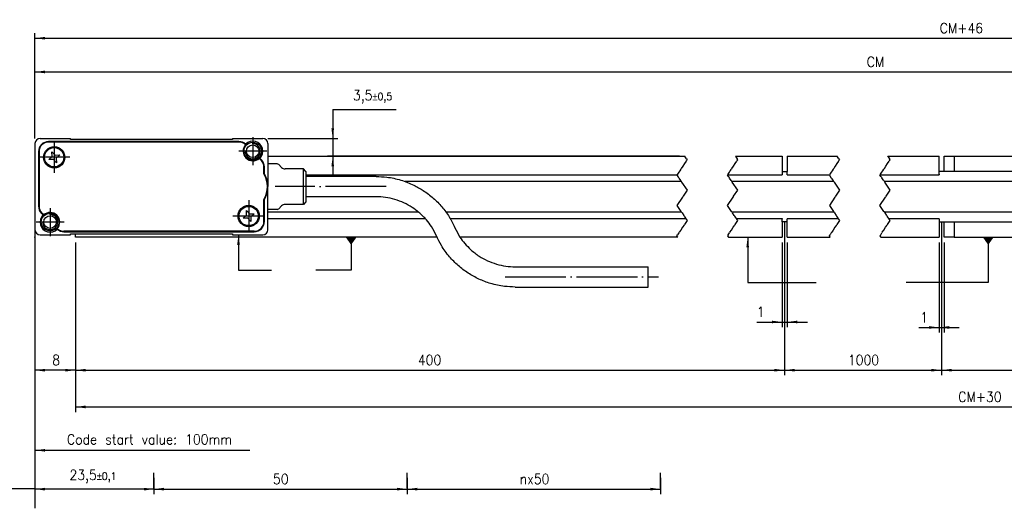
# Model space of a CAD drawing. Header units: millimetres. Extents: x -85 to 3608, y -72 to 348.
# Tile 3 of 10: x 22 to 216, y 114 to 211. Entities that reach past the tile are written whole.
import ezdxf

# ---------------------------------------------------------------- set-up
doc = ezdxf.new("R2010")
doc.units = ezdxf.units.MM
doc.linetypes.add('DOT_CENTER', pattern=[14, 12, -1, 0, -1])
doc.layers.add('1', color=7, linetype='Continuous')
doc.styles.add('CONVERTER_11', font='txt.shx', dxfattribs={"width": 0.9})
doc.dimstyles.new('ME10_DIM_19', dxfattribs={"dimtxt": 2, "dimasz": 2, "dimexe": 1, "dimexo": 1, "dimgap": 1, "dimtad": 1, "dimdsep": 46, "dimtxsty": 'CONVERTER_11', "dimsah": 1, "dimcen": 0.09, "dimclrd": 2, "dimclre": 2, "dimclrt": 2, "dimadec": 0, "dimazin": 0, "dimtfac": 1, "dimtdec": 4, "dimtix": 1, "dimtmove": 0, "dimatfit": 3, "dimfxl": 1, "dimtolj": 1, "dimtzin": 0, "dimarcsym": 0})
doc.dimstyles.new('ME10_DIM_20', dxfattribs={"dimtxt": 2, "dimasz": 2, "dimexe": 1, "dimexo": 1, "dimgap": 1, "dimtad": 1, "dimdsep": 46, "dimtxsty": 'CONVERTER_11', "dimsah": 1, "dimcen": 0.09, "dimclrd": 2, "dimclre": 2, "dimclrt": 2, "dimadec": 0, "dimazin": 0, "dimtfac": 1, "dimtdec": 4, "dimtix": 1, "dimtmove": 0, "dimatfit": 3, "dimfxl": 1, "dimtolj": 1, "dimtzin": 0, "dimarcsym": 0})
doc.dimstyles.new('ME10_DIM_21', dxfattribs={"dimtxt": 2, "dimasz": 2, "dimexe": 1, "dimexo": 1, "dimgap": 1, "dimtad": 1, "dimdsep": 46, "dimtxsty": 'CONVERTER_11', "dimsah": 1, "dimcen": 0.09, "dimclrd": 2, "dimclre": 2, "dimclrt": 2, "dimadec": 0, "dimazin": 0, "dimtfac": 1, "dimtdec": 4, "dimtix": 1, "dimtmove": 0, "dimatfit": 3, "dimfxl": 1, "dimtolj": 1, "dimtzin": 0, "dimarcsym": 0})
doc.dimstyles.new('ME10_DIM_22', dxfattribs={"dimtxt": 2, "dimasz": 2, "dimexe": 1, "dimexo": 1, "dimgap": 1, "dimtad": 1, "dimdsep": 46, "dimtxsty": 'CONVERTER_11', "dimsah": 1, "dimcen": 0.09, "dimclrd": 2, "dimclre": 2, "dimclrt": 2, "dimadec": 0, "dimazin": 0, "dimtfac": 1, "dimtdec": 4, "dimtix": 1, "dimtmove": 0, "dimatfit": 3, "dimfxl": 1, "dimtolj": 1, "dimtzin": 0, "dimarcsym": 0})
doc.dimstyles.new('ME10_DIM_23', dxfattribs={"dimtxt": 2, "dimasz": 2, "dimexe": 1, "dimexo": 1, "dimgap": 1, "dimtad": 1, "dimdsep": 46, "dimtxsty": 'CONVERTER_11', "dimsah": 1, "dimcen": 0.09, "dimclrd": 2, "dimclre": 2, "dimclrt": 2, "dimadec": 0, "dimazin": 0, "dimtfac": 1, "dimtdec": 4, "dimtix": 1, "dimtmove": 0, "dimatfit": 3, "dimfxl": 1, "dimtolj": 1, "dimtzin": 0, "dimarcsym": 0})
doc.dimstyles.new('ME10_DIM_24', dxfattribs={"dimtxt": 2, "dimasz": 2, "dimexe": 1, "dimexo": 1, "dimgap": 1, "dimtad": 1, "dimdsep": 46, "dimtxsty": 'CONVERTER_11', "dimsah": 1, "dimcen": 0.09, "dimclrd": 2, "dimclre": 2, "dimclrt": 2, "dimadec": 0, "dimazin": 0, "dimtfac": 1, "dimtdec": 4, "dimtix": 1, "dimtmove": 0, "dimatfit": 3, "dimfxl": 1, "dimtolj": 1, "dimtzin": 0, "dimarcsym": 0})
doc.dimstyles.new('ME10_DIM_28', dxfattribs={"dimtxt": 2, "dimasz": 2, "dimexe": 1, "dimexo": 1, "dimgap": 1, "dimtad": 1, "dimtih": 1, "dimtoh": 1, "dimdsep": 46, "dimtxsty": 'CONVERTER_11', "dimsah": 1, "dimcen": 0.09, "dimclrd": 2, "dimclre": 2, "dimclrt": 2, "dimadec": 0, "dimazin": 0, "dimtol": 1, "dimtp": 0.5, "dimtm": 0.5, "dimtfac": 0.75, "dimtdec": 0, "dimtix": 1, "dimtmove": 1, "dimatfit": 3, "dimfxl": 1, "dimtolj": 1, "dimtzin": 0, "dimarcsym": 0})
doc.dimstyles.new('ME10_DIM_29', dxfattribs={"dimtxt": 2, "dimasz": 2, "dimexe": 1, "dimexo": 1, "dimgap": 1, "dimtad": 1, "dimdsep": 46, "dimtxsty": 'CONVERTER_11', "dimsah": 1, "dimcen": 0.09, "dimclrd": 2, "dimclre": 2, "dimclrt": 2, "dimadec": 0, "dimazin": 0, "dimtfac": 1, "dimtdec": 4, "dimtix": 1, "dimtmove": 0, "dimatfit": 3, "dimfxl": 1, "dimtolj": 1, "dimtzin": 0, "dimarcsym": 0})
doc.dimstyles.new('ME10_DIM_31', dxfattribs={"dimtxt": 2, "dimasz": 2, "dimexe": 1, "dimexo": 1, "dimgap": 1, "dimtad": 1, "dimdsep": 46, "dimtxsty": 'CONVERTER_11', "dimsah": 1, "dimcen": 0.09, "dimclrd": 2, "dimclre": 2, "dimclrt": 2, "dimadec": 0, "dimazin": 0, "dimtfac": 1, "dimtdec": 4, "dimtix": 1, "dimtmove": 0, "dimatfit": 3, "dimfxl": 1, "dimtolj": 1, "dimtzin": 0, "dimarcsym": 0})
doc.dimstyles.new('ME10_DIM_32', dxfattribs={"dimtxt": 2, "dimasz": 2, "dimexe": 1, "dimexo": 1, "dimgap": 1, "dimtad": 1, "dimdsep": 46, "dimtxsty": 'CONVERTER_11', "dimsah": 1, "dimcen": 0.09, "dimclrd": 2, "dimclre": 2, "dimclrt": 2, "dimadec": 0, "dimazin": 0, "dimtfac": 1, "dimtdec": 4, "dimtix": 1, "dimtmove": 0, "dimatfit": 3, "dimfxl": 1, "dimtolj": 1, "dimtzin": 0, "dimarcsym": 0})
doc.dimstyles.new('ME10_DIM_33', dxfattribs={"dimtxt": 2, "dimasz": 2, "dimexe": 1, "dimexo": 1, "dimgap": 1, "dimtad": 1, "dimdsep": 46, "dimtxsty": 'CONVERTER_11', "dimsah": 1, "dimcen": 0.09, "dimclrd": 2, "dimclre": 2, "dimclrt": 2, "dimadec": 0, "dimazin": 0, "dimtol": 1, "dimtp": 0.1, "dimtm": 0.1, "dimtfac": 0.75, "dimtdec": 0, "dimtix": 1, "dimtmove": 0, "dimatfit": 3, "dimfxl": 1, "dimtolj": 1, "dimtzin": 0, "dimarcsym": 0})
doc.dimstyles.new('ME10_DIM_34', dxfattribs={"dimtxt": 2, "dimasz": 2, "dimexe": 1, "dimexo": 1, "dimgap": 1, "dimtad": 1, "dimdsep": 46, "dimtxsty": 'CONVERTER_11', "dimsah": 1, "dimcen": 0.09, "dimclrd": 2, "dimclre": 2, "dimclrt": 2, "dimadec": 0, "dimazin": 0, "dimtfac": 1, "dimtdec": 4, "dimtix": 1, "dimtmove": 0, "dimatfit": 3, "dimfxl": 1, "dimtolj": 1, "dimtzin": 0, "dimarcsym": 0})
doc.dimstyles.new('ME10_DIM_35', dxfattribs={"dimtxt": 2, "dimasz": 2, "dimexe": 1, "dimexo": 1, "dimgap": 1, "dimtad": 1, "dimdsep": 46, "dimtxsty": 'CONVERTER_11', "dimsah": 1, "dimcen": 0.09, "dimclrd": 2, "dimclre": 2, "dimclrt": 2, "dimadec": 0, "dimazin": 0, "dimtfac": 1, "dimtdec": 4, "dimtix": 1, "dimtmove": 0, "dimatfit": 3, "dimfxl": 1, "dimtolj": 1, "dimtzin": 0, "dimarcsym": 0})
doc.dimstyles.get("Standard").update_dxf_attribs({"dimtxt": 0.18, "dimasz": 0.18, "dimexe": 0.18, "dimexo": 0.0625, "dimgap": 0.09, "dimtad": 0, "dimtih": 1, "dimtoh": 1, "dimdec": 4, "dimzin": 0, "dimdsep": 46, "dimtxsty": 'Standard', "dimcen": 0.09, "dimadec": 0, "dimazin": 0, "dimtfac": 1, "dimtdec": 4, "dimtofl": 0, "dimtmove": 0, "dimatfit": 3, "dimfxl": 1, "dimtolj": 1, "dimtzin": 0, "dimarcsym": 0})

# ---------------------------------------------------------------- blocks, each defined once
blk = doc.blocks.new('1__15', base_point=(24.99, 167.73))
at = {"layer": '1', "color": 7}
blk.add_point((24.99, 167.73), dxfattribs=at)
blk = doc.blocks.new('Regla_64__20', base_point=(32.99, 159.73))
at = {"color": 7, "linetype": 'Continuous'}
for p, q in [((70.99, 183.73), (153.27, 183.73)), ((163.27, 183.73), (172.49, 183.73)), ((172.49, 183.73), (172.49, 180.69)), ((173.49, 183.73), (183.36, 183.73)), ((173.49, 183.73), (173.49, 180.69)), ((193.36, 183.73), (203.49, 183.73)), ((203.49, 180.73), (203.49, 183.73)), ((204.49, 180.73), (204.49, 183.73)), ((204.49, 183.73), (206.49, 183.73)), ((206.49, 183.73), (206.49, 180.73)), ((206.49, 183.73), (271.49, 183.73)), ((78.49, 180.03), (151.74, 180.03)), ((161.74, 180.03), (172.49, 180.03)), ((172.49, 180.69), (172.49, 180.18)), ((172.49, 180.69), (173.49, 180.69)), ((172.49, 180.18), (172.49, 180.03)), ((173.49, 180.18), (173.49, 180.69)), ((173.49, 180.03), (173.49, 180.18)), ((173.49, 180.03), (181.83, 180.03)), ((191.83, 180.03), (203.49, 180.03)), ((203.49, 180.18), (203.49, 180.73)), ((274.49, 180.73), (203.49, 180.73)), ((203.49, 180.18), (203.49, 180.03)), ((152.6, 178.73), (98.1, 178.73)), ((182.69, 178.73), (162.6, 178.73)), ((290.75, 178.73), (192.69, 178.73)), ((92.33, 175.73), (78.49, 175.73)), ((70.99, 172.73), (100.68, 172.73)), ((70.99, 171.43), (102.04, 171.43)), ((106.13, 172.73), (152.6, 172.73)), ((106.98, 171.43), (153.47, 171.43)), ((162.6, 172.73), (182.69, 172.73)), ((163.47, 171.43), (172.49, 171.43)), ((172.49, 171.43), (172.49, 171.28)), ((172.49, 170.78), (172.49, 171.28)), ((173.49, 171.43), (173.49, 171.28)), ((173.49, 171.43), (183.56, 171.43)), ((173.49, 170.78), (173.49, 171.28)), ((192.69, 172.73), (290.75, 172.73)), ((193.56, 171.43), (203.49, 171.43)), ((203.49, 171.28), (203.49, 171.43)), ((203.49, 171.28), (203.49, 170.73)), ((172.49, 170.78), (172.49, 167.73)), ((173.49, 170.78), (172.49, 170.78)), ((173.49, 167.73), (173.49, 170.78)), ((223.99, 170.73), (203.49, 170.73)), ((203.49, 170.73), (203.49, 167.73)), ((204.49, 167.73), (204.49, 170.73)), ((206.49, 170.73), (206.49, 167.73)), ((32.99, 167.73), (32.99, 168.43)), ((104.38, 167.73), (32.99, 167.73)), ((151.94, 167.73), (108.94, 167.73)), ((161.94, 167.73), (172.49, 167.73)), ((173.49, 167.73), (182.02, 167.73)), ((192.02, 167.73), (203.49, 167.73)), ((206.49, 167.73), (204.49, 167.73)), ((206.49, 167.73), (223.99, 167.73))]:
    blk.add_line(p, q, dxfattribs=at)
at = {"color": 2, "linetype": 'DOT_CENTER'}
for p, q in [((153.55, 182.75), (153.26, 182.3)), ((153.34, 183.63), (153.27, 183.73)), ((153.6, 183.23), (153.34, 183.63)), ((153.55, 182.75), (153.64, 182.88)), ((153.6, 183.23), (153.74, 183.03)), ((153.74, 183.03), (153.64, 182.88)), ((163.26, 182.3), (163.55, 182.75)), ((163.27, 183.73), (163.34, 183.63)), ((163.34, 183.63), (163.6, 183.23)), ((163.64, 182.88), (163.55, 182.75)), ((163.74, 183.03), (163.6, 183.23)), ((163.64, 182.88), (163.74, 183.03)), ((183.64, 182.75), (183.34, 182.3)), ((183.42, 183.63), (183.36, 183.73)), ((183.69, 183.23), (183.42, 183.63)), ((183.64, 182.75), (183.73, 182.88)), ((183.69, 183.23), (183.83, 183.03)), ((183.83, 183.03), (183.73, 182.88)), ((193.34, 182.3), (193.64, 182.75)), ((193.42, 183.63), (193.36, 183.73)), ((193.42, 183.63), (193.69, 183.23)), ((193.73, 182.88), (193.64, 182.75)), ((193.83, 183.03), (193.69, 183.23)), ((193.73, 182.88), (193.83, 183.03)), ((152.28, 180.83), (152.11, 180.58)), ((152.51, 181.19), (152.28, 180.83)), ((152.51, 181.19), (152.6, 181.32)), ((152.9, 181.77), (152.6, 181.32)), ((153.26, 182.3), (152.9, 181.77)), ((162.11, 180.58), (162.28, 180.83)), ((162.28, 180.83), (162.51, 181.19)), ((162.6, 181.32), (162.51, 181.19)), ((162.6, 181.32), (162.9, 181.77)), ((162.9, 181.77), (163.26, 182.3)), ((182.37, 180.83), (182.2, 180.58)), ((182.6, 181.19), (182.37, 180.83)), ((182.6, 181.19), (182.69, 181.32)), ((182.99, 181.77), (182.69, 181.32)), ((183.34, 182.3), (182.99, 181.77)), ((192.2, 180.58), (192.37, 180.83)), ((192.37, 180.83), (192.6, 181.19)), ((192.69, 181.32), (192.6, 181.19)), ((192.69, 181.32), (192.99, 181.77)), ((192.99, 181.77), (193.34, 182.3)), ((151.84, 180.18), (151.74, 180.03)), ((151.74, 180.03), (151.94, 179.73)), ((152.11, 180.58), (151.84, 180.18)), ((151.94, 179.73), (152.04, 179.58)), ((152.14, 179.43), (152.04, 179.58)), ((152.14, 179.43), (152.47, 178.93)), ((152.57, 178.78), (152.47, 178.93)), ((161.84, 180.18), (161.74, 180.03)), ((161.94, 179.73), (161.74, 180.03)), ((161.84, 180.18), (162.11, 180.58)), ((162.04, 179.58), (161.94, 179.73)), ((162.14, 179.43), (162.04, 179.58)), ((162.47, 178.93), (162.14, 179.43)), ((162.47, 178.93), (162.57, 178.78)), ((181.93, 180.18), (181.83, 180.03)), ((181.83, 180.03), (182.02, 179.73)), ((182.2, 180.58), (181.93, 180.18)), ((182.02, 179.73), (182.12, 179.58)), ((182.22, 179.43), (182.12, 179.58)), ((182.22, 179.43), (182.56, 178.93)), ((182.56, 178.93), (182.66, 178.78)), ((191.93, 180.18), (191.83, 180.03)), ((192.02, 179.73), (191.83, 180.03)), ((191.93, 180.18), (192.2, 180.58)), ((192.12, 179.58), (192.02, 179.73)), ((192.12, 179.58), (192.22, 179.43)), ((192.56, 178.93), (192.22, 179.43)), ((192.56, 178.93), (192.66, 178.78)), ((152.57, 178.78), (152.6, 178.73)), ((152.6, 178.73), (152.67, 178.63)), ((152.67, 178.63), (153.74, 177.03)), ((153.74, 177.03), (152.94, 175.83)), ((162.6, 178.73), (162.57, 178.78)), ((162.67, 178.63), (162.6, 178.73)), ((163.74, 177.03), (162.67, 178.63)), ((162.94, 175.83), (163.74, 177.03)), ((182.66, 178.78), (182.69, 178.73)), ((182.69, 178.73), (182.76, 178.63)), ((182.76, 178.63), (183.83, 177.03)), ((183.83, 177.03), (183.03, 175.83)), ((192.69, 178.73), (192.66, 178.78)), ((192.76, 178.63), (192.69, 178.73)), ((193.83, 177.03), (192.76, 178.63)), ((193.03, 175.83), (193.83, 177.03)), ((152.81, 175.63), (151.74, 174.03)), ((152.88, 175.73), (152.81, 175.63)), ((152.94, 175.83), (152.88, 175.73)), ((161.74, 174.03), (162.81, 175.63)), ((162.81, 175.63), (162.88, 175.73)), ((162.88, 175.73), (162.94, 175.83)), ((182.9, 175.63), (181.83, 174.03)), ((182.97, 175.73), (182.9, 175.63)), ((183.03, 175.83), (182.97, 175.73)), ((191.83, 174.03), (192.9, 175.63)), ((192.9, 175.63), (192.97, 175.73)), ((192.97, 175.73), (193.03, 175.83)), ((151.74, 174.03), (152.54, 172.83)), ((162.54, 172.83), (161.74, 174.03)), ((181.83, 174.03), (182.62, 172.83)), ((192.62, 172.83), (191.83, 174.03)), ((152.54, 172.83), (152.6, 172.73)), ((152.6, 172.73), (152.64, 172.68)), ((152.74, 172.53), (152.64, 172.68)), ((152.74, 172.53), (153.07, 172.03)), ((153.17, 171.88), (153.07, 172.03)), ((153.17, 171.88), (153.27, 171.73)), ((153.27, 171.73), (153.47, 171.43)), ((153.47, 171.43), (153.57, 171.28)), ((153.57, 171.28), (153.74, 171.03)), ((162.6, 172.73), (162.54, 172.83)), ((162.64, 172.68), (162.6, 172.73)), ((162.74, 172.53), (162.64, 172.68)), ((163.07, 172.03), (162.74, 172.53)), ((163.07, 172.03), (163.17, 171.88)), ((163.27, 171.73), (163.17, 171.88)), ((163.47, 171.43), (163.27, 171.73)), ((163.57, 171.28), (163.47, 171.43)), ((163.74, 171.03), (163.57, 171.28)), ((182.62, 172.83), (182.69, 172.73)), ((182.69, 172.73), (182.72, 172.68)), ((182.82, 172.53), (182.72, 172.68)), ((182.82, 172.53), (183.16, 172.03)), ((183.16, 172.03), (183.26, 171.88)), ((183.26, 171.88), (183.36, 171.73)), ((183.36, 171.73), (183.56, 171.43)), ((183.56, 171.43), (183.66, 171.28)), ((183.66, 171.28), (183.83, 171.03)), ((192.69, 172.73), (192.62, 172.83)), ((192.72, 172.68), (192.69, 172.73)), ((192.72, 172.68), (192.82, 172.53)), ((193.16, 172.03), (192.82, 172.53)), ((193.16, 172.03), (193.26, 171.88)), ((193.36, 171.73), (193.26, 171.88)), ((193.56, 171.43), (193.36, 171.73)), ((193.66, 171.28), (193.56, 171.43)), ((193.83, 171.03), (193.66, 171.28)), ((152.5, 169.17), (152.2, 168.72)), ((152.86, 169.7), (152.5, 169.17)), ((153.15, 170.15), (152.86, 169.7)), ((153.15, 170.15), (153.24, 170.28)), ((153.48, 170.63), (153.24, 170.28)), ((153.64, 170.88), (153.48, 170.63)), ((153.74, 171.03), (153.64, 170.88)), ((162.2, 168.72), (162.5, 169.17)), ((162.5, 169.17), (162.86, 169.7)), ((162.86, 169.7), (163.15, 170.15)), ((163.24, 170.28), (163.15, 170.15)), ((163.24, 170.28), (163.48, 170.63)), ((163.48, 170.63), (163.64, 170.88)), ((163.64, 170.88), (163.74, 171.03)), ((182.59, 169.17), (182.29, 168.72)), ((182.94, 169.7), (182.59, 169.17)), ((183.24, 170.15), (182.94, 169.7)), ((183.24, 170.15), (183.33, 170.28)), ((183.57, 170.63), (183.33, 170.28)), ((183.73, 170.88), (183.57, 170.63)), ((183.83, 171.03), (183.73, 170.88)), ((192.29, 168.72), (192.59, 169.17)), ((192.59, 169.17), (192.94, 169.7)), ((192.94, 169.7), (193.24, 170.15)), ((193.33, 170.28), (193.24, 170.15)), ((193.33, 170.28), (193.57, 170.63)), ((193.57, 170.63), (193.73, 170.88)), ((193.73, 170.88), (193.83, 171.03)), ((151.74, 168.03), (151.88, 168.23)), ((151.87, 167.83), (151.74, 168.03)), ((151.87, 167.83), (151.94, 167.73)), ((152.11, 168.59), (151.88, 168.23)), ((152.11, 168.59), (152.2, 168.72)), ((161.88, 168.23), (161.74, 168.03)), ((161.74, 168.03), (161.87, 167.83)), ((161.87, 167.83), (161.94, 167.73)), ((161.88, 168.23), (162.11, 168.59)), ((162.2, 168.72), (162.11, 168.59)), ((181.83, 168.03), (181.97, 168.23)), ((181.96, 167.83), (181.83, 168.03)), ((182.02, 167.73), (181.96, 167.83)), ((182.2, 168.59), (181.97, 168.23)), ((182.2, 168.59), (182.29, 168.72)), ((191.97, 168.23), (191.83, 168.03)), ((191.83, 168.03), (191.96, 167.83)), ((191.96, 167.83), (192.02, 167.73)), ((191.97, 168.23), (192.2, 168.59)), ((192.29, 168.72), (192.2, 168.59))]:
    blk.add_line(p, q, dxfattribs=at)
blk = doc.blocks.new('CABEZA_REGLA_EXPOSED__21', base_point=(24.99, 157.9))
at = {"color": 7, "linetype": 'Continuous'}
for p, q in [((25.99, 187.23), (31.99, 187.23)), ((65.26, 186.63), (27.69, 186.63)), ((31.99, 187.03), (31.99, 187.23)), ((63.99, 187.03), (31.99, 187.03)), ((63.99, 187.23), (69.99, 187.23)), ((63.99, 187.23), (63.99, 187.03)), ((24.99, 186.23), (24.99, 169.23)), ((65.26, 186.53), (27.69, 186.53)), ((70.99, 186.23), (70.99, 182.23)), ((25.69, 184.63), (25.69, 173.86)), ((25.79, 184.63), (25.79, 173.86)), ((27.71, 183.08), (28.37, 183.7)), ((28.62, 183.12), (27.71, 183.08)), ((28.34, 184.62), (28.96, 183.95)), ((28.37, 183.7), (28.34, 184.62)), ((29.24, 182.45), (28.62, 183.12)), ((28.96, 183.95), (29.87, 183.99)), ((29.87, 183.99), (29.21, 183.36)), ((29.21, 183.36), (29.24, 182.45)), ((69.63, 182.95), (69.26, 183.32)), ((69.4, 183.32), (69.7, 183.02)), ((70.19, 180.26), (70.19, 181.61)), ((70.29, 180.29), (70.29, 181.61)), ((72.78, 182.23), (70.99, 182.23)), ((70.99, 182.23), (70.99, 177.73)), ((73.7, 181.53), (73.14, 182.09)), ((77.99, 181.23), (74.4, 181.23)), ((77.99, 177.73), (77.99, 181.23)), ((78.49, 180.73), (77.99, 181.23)), ((78.49, 180.73), (78.49, 177.73)), ((92.33, 179.73), (78.49, 179.73)), ((70.99, 173.23), (70.99, 177.73)), ((77.99, 174.23), (77.99, 177.73)), ((78.49, 177.73), (78.49, 174.73)), ((70.19, 170.83), (70.19, 175.21)), ((70.29, 170.83), (70.29, 175.18)), ((92.33, 175.73), (78.49, 175.73)), ((66.74, 173.02), (67.36, 172.35)), ((66.77, 172.1), (66.74, 173.02)), ((70.99, 169.23), (70.99, 173.23)), ((72.78, 173.23), (70.99, 173.23)), ((73.7, 173.94), (73.14, 173.38)), ((77.99, 174.23), (74.4, 174.23)), ((78.49, 174.73), (77.99, 174.23)), ((26.58, 172.15), (26.28, 172.45)), ((26.72, 172.15), (26.35, 172.52)), ((66.11, 171.48), (66.77, 172.1)), ((67.02, 171.52), (66.11, 171.48)), ((67.64, 170.85), (67.02, 171.52)), ((67.36, 172.35), (68.27, 172.39)), ((68.27, 172.39), (67.61, 171.76)), ((67.61, 171.76), (67.64, 170.85)), ((25.99, 168.23), (31.99, 168.23)), ((68.29, 168.93), (30.72, 168.93)), ((30.72, 168.83), (68.29, 168.83)), ((31.99, 168.43), (63.99, 168.43)), ((31.99, 168.23), (31.99, 168.43)), ((63.99, 168.43), (63.99, 168.23)), ((63.99, 168.23), (69.99, 168.23)), ((119.83, 161.9), (146.08, 161.9)), ((146.08, 157.9), (146.08, 161.9)), ((119.83, 157.9), (146.08, 157.9))]:
    blk.add_line(p, q, dxfattribs=at)
for centre, radius in [((28.79, 183.53), 2.1), ((28.79, 183.53), 1.9), ((67.99, 184.73), 1.75), ((67.99, 184.73), 1.25), ((67.19, 171.93), 2.1), ((67.19, 171.93), 1.9), ((27.99, 170.73), 1.75), ((27.99, 170.73), 1.25)]:
    blk.add_circle(centre, radius, dxfattribs=at)
for centre, radius, start, end in [((25.99, 186.23), 1, 90, 180), ((27.69, 184.63), 2, 90, 180), ((65.26, 184.63), 2, 49.0546, 90), ((67.99, 184.73), 2, 315, 135.1434), ((69.99, 186.23), 1, 0, 90), ((27.69, 184.63), 1.9, 90, 180), ((65.26, 184.63), 1.9, 46.1691, 90), ((67.99, 184.73), 1.9, 138.0289, 311.983), ((68.29, 181.61), 1.9, 0, 45), ((68.29, 181.61), 2, 0, 45), ((72.78, 181.73), 0.5, 45, 90), ((74.4, 182.23), 1, 225, 270), ((65.99, 177.73), 4.9, 328.9973, 31.0027), ((65.99, 177.73), 5, 0, 30.6834), ((65.99, 177.73), 5, 329.3166, 0), ((27.69, 173.86), 2, 180, 225), ((27.69, 173.86), 1.9, 180, 225), ((72.78, 173.73), 0.5, 270, 315), ((74.4, 173.23), 1, 90, 135), ((27.99, 170.73), 2, 135, 315.1434), ((27.99, 170.73), 1.9, 318.0289, 131.983), ((25.99, 169.23), 1, 180, 270), ((30.72, 170.83), 1.9, 226.1691, 270), ((30.72, 170.83), 2, 229.0546, 270), ((68.29, 170.83), 2, 270, 0), ((68.29, 170.83), 1.9, 270, 0), ((69.99, 169.23), 1, 270, 0)]:
    blk.add_arc(centre, radius, start, end, dxfattribs=at)
for points, knots in [([(92.33, 179.73), (93.05, 179.71), (94.69, 179.65), (97.23, 179.09), (99.63, 178.17), (101.78, 176.95), (103.66, 175.53), (105.37, 173.78), (106.84, 171.81), (107.55, 170.35), (107.91, 169.63)], [0, 0, 0, 0, 2.15213, 4.940557, 7.720992, 9.865015, 12.315605, 14.762897, 17.199016, 19.632168, 19.632168, 19.632168, 19.632168]), ([(104.25, 168.01), (103.94, 168.64), (103.39, 169.75), (102.21, 171.3), (100.94, 172.57), (99.43, 173.69), (97.85, 174.57), (96.08, 175.23), (94.23, 175.66), (92.96, 175.71), (92.33, 175.73)], [0, 0, 0, 0, 2.090968, 3.710921, 5.820382, 7.452727, 9.336879, 11.223599, 13.117235, 15.011838, 15.011838, 15.011838, 15.011838]), ([(107.91, 169.63), (108.22, 169), (108.77, 167.89), (109.86, 166.47), (111.1, 165.17), (112.59, 164.02), (114.31, 163.07), (116.08, 162.41), (117.94, 161.98), (119.2, 161.93), (119.83, 161.9)], [0, 0, 0, 0, 2.090968, 3.710921, 5.340052, 7.452731, 9.336883, 11.223603, 13.117239, 15.011842, 15.011842, 15.011842, 15.011842]), ([(119.83, 157.9), (119.12, 157.93), (117.47, 157.99), (115.04, 158.52), (112.63, 159.43), (110.47, 160.62), (108.51, 162.11), (106.72, 163.93), (105.27, 165.91), (104.56, 167.38), (104.25, 168.01)], [0, 0, 0, 0, 2.15213, 4.940557, 7.404167, 9.865227, 12.315816, 14.763108, 17.510386, 19.632171, 19.632171, 19.632171, 19.632171])]:
    blk.add_open_spline(points, degree=3, knots=knots, dxfattribs=at)
at = {"layer": '1', "color": 2, "linetype": 'DOT_CENTER'}
for p, q in [((28.79, 186.63), (28.79, 180.43)), ((67.99, 187.48), (67.99, 181.98)), ((70.74, 184.73), (65.24, 184.73)), ((31.89, 183.53), (25.69, 183.53)), ((94.33, 177.73), (72.4, 177.73)), ((67.19, 175.03), (67.19, 168.83)), ((27.99, 173.48), (27.99, 167.98)), ((70.29, 171.93), (64.09, 171.93)), ((30.74, 170.73), (25.24, 170.73)), ((117.83, 159.9), (148.08, 159.9))]:
    blk.add_line(p, q, dxfattribs=at)
at = {"layer": '1', "color": 30, "linetype": 'Continuous'}
for centre in [(67.99, 184.73), (27.99, 170.73)]:
    blk.add_arc(centre, 1.5, 175, 95, dxfattribs=at)
blk = doc.blocks.new('EXG_EXGA-2840__22', base_point=(24.99, 157.9))
for name, p in [('CABEZA_REGLA_EXPOSED__21', (24.99, 157.9)), ('Regla_64__20', (32.99, 159.73))]:
    blk.add_blockref(name, p)
blk = doc.blocks.new('*D43')
at = {"layer": '1', "color": 2, "linetype": 'Continuous'}
for p, q in [((172.49, 166.73), (172.49, 150.01)), ((173.49, 166.73), (173.49, 150.01)), ((167.49, 151.01), (172.49, 151.01)), ((172.49, 151.01), (173.49, 151.01)), ((173.49, 151.01), (177.49, 151.01))]:
    blk.add_line(p, q, dxfattribs=at)
at = {"layer": '1', "color": 2}
for points in [[(170.49, 150.75), (170.49, 151.27), (172.49, 151.01)], [(175.49, 151.27), (175.49, 150.75), (173.49, 151.01)]]:
    blk.add_solid(points, dxfattribs=at)
at = {"layer": '1', "color": 2, "insert": (167.49, 152.01), "char_height": 2, "attachment_point": 7, "rotation": 0.0001, "line_spacing_factor": 0.60024, "style": 'CONVERTER_11'}
blk.add_mtext('1', dxfattribs=at)
blk = doc.blocks.new('*D44')
at = {"layer": '1', "color": 2, "linetype": 'Continuous'}
for p, q in [((172.99, 169.78), (172.99, 140.5)), ((32.99, 166.73), (32.99, 140.5)), ((32.99, 141.5), (172.99, 141.5))]:
    blk.add_line(p, q, dxfattribs=at)
at = {"layer": '1', "color": 2}
for points in [[(34.99, 141.76), (34.99, 141.23), (32.99, 141.5)], [(170.99, 141.23), (170.99, 141.76), (172.99, 141.5)]]:
    blk.add_solid(points, dxfattribs=at)
at = {"layer": '1', "color": 2, "insert": (100.59, 142.5), "char_height": 2, "attachment_point": 7, "rotation": 0.0001, "line_spacing_factor": 0.60024, "style": 'CONVERTER_11'}
blk.add_mtext('400', dxfattribs=at)
blk = doc.blocks.new('*D45')
at = {"layer": '1', "color": 2, "linetype": 'Continuous'}
for p, q in [((172.99, 169.78), (172.99, 140.5)), ((203.99, 169.73), (203.99, 140.5)), ((172.99, 141.5), (203.99, 141.5))]:
    blk.add_line(p, q, dxfattribs=at)
at = {"layer": '1', "color": 2}
for points in [[(174.99, 141.76), (174.99, 141.23), (172.99, 141.5)], [(201.99, 141.23), (201.99, 141.76), (203.99, 141.5)]]:
    blk.add_solid(points, dxfattribs=at)
at = {"layer": '1', "color": 2, "insert": (185.49, 142.5), "char_height": 2, "attachment_point": 7, "rotation": 0.0001, "line_spacing_factor": 0.60024, "style": 'CONVERTER_11'}
blk.add_mtext('1000', dxfattribs=at)
blk = doc.blocks.new('*D46')
at = {"layer": '1', "color": 2, "linetype": 'Continuous'}
for p, q in [((24.99, 168.23), (24.99, 140.5)), ((32.99, 166.73), (32.99, 140.5)), ((32.99, 141.5), (24.99, 141.5))]:
    blk.add_line(p, q, dxfattribs=at)
at = {"layer": '1', "color": 2}
for points in [[(26.99, 141.76), (26.99, 141.23), (24.99, 141.5)], [(30.99, 141.23), (30.99, 141.76), (32.99, 141.5)]]:
    blk.add_solid(points, dxfattribs=at)
at = {"layer": '1', "color": 2, "insert": (28.39, 142.5), "char_height": 2, "attachment_point": 7, "rotation": 0.0001, "line_spacing_factor": 0.60024, "style": 'CONVERTER_11'}
blk.add_mtext('8', dxfattribs=at)
blk = doc.blocks.new('*D47')
at = {"layer": '1', "color": 2, "linetype": 'Continuous'}
for p, q in [((203.49, 166.73), (203.49, 148.93)), ((203.49, 166.73), (203.49, 148.93)), ((204.49, 166.73), (204.49, 148.93)), ((199.49, 149.93), (203.49, 149.93)), ((203.49, 149.93), (207.49, 149.93)), ((203.49, 149.93), (203.49, 149.93)), ((203.49, 148.93), (203.49, 148.93)), ((203.49, 148.93), (203.49, 148.93)), ((204.49, 148.93), (204.49, 148.93))]:
    blk.add_line(p, q, dxfattribs=at)
at = {"layer": '1', "color": 2}
for points in [[(201.49, 149.67), (201.49, 150.2), (203.49, 149.93)], [(205.49, 150.2), (205.49, 149.67), (203.49, 149.93)]]:
    blk.add_solid(points, dxfattribs=at)
at = {"layer": '1', "color": 2, "insert": (199.79, 150.93), "char_height": 2, "attachment_point": 7, "rotation": 0.0001, "line_spacing_factor": 0.60024, "style": 'CONVERTER_11'}
blk.add_mtext('1', dxfattribs=at)
blk = doc.blocks.new('*D48')
at = {"layer": '1', "color": 2, "linetype": 'Continuous'}
for p, q in [((203.99, 169.73), (203.99, 140.5)), ((273.99, 169.74), (273.99, 140.5)), ((203.99, 141.5), (273.99, 141.5))]:
    blk.add_line(p, q, dxfattribs=at)
at = {"layer": '1', "color": 2}
for points in [[(205.99, 141.76), (205.99, 141.23), (203.99, 141.5)], [(271.99, 141.23), (271.99, 141.76), (273.99, 141.5)]]:
    blk.add_solid(points, dxfattribs=at)
at = {"layer": '1', "color": 2, "insert": (236.43, 142.5), "char_height": 2, "attachment_point": 7, "rotation": 0.0001, "line_spacing_factor": 0.60024, "style": 'CONVERTER_11'}
blk.add_mtext('70', dxfattribs=at)
blk = doc.blocks.new('*D52')
at = {"layer": '1', "color": 2, "linetype": 'Continuous'}
for p, q in [((83.78, 192.97), (96.3, 192.97)), ((83.78, 192.97), (83.78, 179.73)), ((70.99, 187.23), (84.78, 187.23)), ((152.27, 183.73), (82.78, 183.73))]:
    blk.add_line(p, q, dxfattribs=at)
at = {"layer": '1', "color": 2}
for points in [[(83.52, 189.23), (84.04, 189.23), (83.78, 187.23)], [(84.04, 181.73), (83.52, 181.73), (83.78, 183.73)]]:
    blk.add_solid(points, dxfattribs=at)
at = {"layer": '1', "color": 2, "insert": (87.78, 194.17), "char_height": 2, "attachment_point": 7, "rotation": 0.0001, "line_spacing_factor": 0.60024, "style": 'CONVERTER_11'}
blk.add_mtext('\\C2;3,5\\C2;\\H1.5;{\\Fgdt;`}0,5', dxfattribs=at)
blk = doc.blocks.new('*D53')
at = {"layer": '1', "color": 2, "linetype": 'Continuous'}
for p, q in [((24.99, 187.23), (24.99, 201.37)), ((24.99, 200.37), (364.99, 200.37)), ((364.99, 187.23), (364.99, 201.37))]:
    blk.add_line(p, q, dxfattribs=at)
at = {"layer": '1', "color": 2}
for points in [[(26.99, 200.64), (26.99, 200.11), (24.99, 200.37)], [(362.99, 200.11), (362.99, 200.64), (364.99, 200.37)]]:
    blk.add_solid(points, dxfattribs=at)
at = {"layer": '1', "color": 2, "insert": (189.21, 201.37), "char_height": 2, "attachment_point": 7, "rotation": 0.0001, "line_spacing_factor": 0.60024, "style": 'CONVERTER_11'}
blk.add_mtext('CM', dxfattribs=at)
blk = doc.blocks.new('*D55')
at = {"layer": '1', "color": 2, "linetype": 'Continuous'}
for p, q in [((24.99, 187.23), (24.99, 208.04)), ((410.99, 187.23), (410.99, 208.04)), ((24.99, 207.04), (410.99, 207.04))]:
    blk.add_line(p, q, dxfattribs=at)
at = {"layer": '1', "color": 2}
for points in [[(26.99, 207.3), (26.99, 206.77), (24.99, 207.04)], [(408.99, 206.77), (408.99, 207.3), (410.99, 207.04)]]:
    blk.add_solid(points, dxfattribs=at)
at = {"layer": '1', "color": 2, "insert": (203.63, 208.04), "char_height": 2, "attachment_point": 7, "rotation": 0.0001, "line_spacing_factor": 0.60024, "style": 'CONVERTER_11'}
blk.add_mtext('CM+46', dxfattribs=at)
blk = doc.blocks.new('*D56')
at = {"layer": '1', "color": 2, "linetype": 'Continuous'}
for p, q in [((32.99, 166.73), (32.99, 133.24)), ((402.99, 166.73), (402.99, 133.24)), ((32.99, 134.24), (402.99, 134.24))]:
    blk.add_line(p, q, dxfattribs=at)
at = {"layer": '1', "color": 2}
for points in [[(34.99, 134.51), (34.99, 133.98), (32.99, 134.24)], [(400.99, 133.98), (400.99, 134.51), (402.99, 134.24)]]:
    blk.add_solid(points, dxfattribs=at)
at = {"layer": '1', "color": 2, "insert": (207.28, 135.24), "char_height": 2, "attachment_point": 7, "rotation": 0.0001, "line_spacing_factor": 0.60024, "style": 'CONVERTER_11'}
blk.add_mtext('CM+30', dxfattribs=at)
blk = doc.blocks.new('*D57')
at = {"layer": '1', "color": 2, "linetype": 'Continuous'}
for p, q in [((24.99, 168.23), (24.99, 117.02)), ((48.49, 120.23), (48.49, 117.02)), ((48.49, 118.02), (24.99, 118.02))]:
    blk.add_line(p, q, dxfattribs=at)
at = {"layer": '1', "color": 2}
for points in [[(26.99, 118.28), (26.99, 117.75), (24.99, 118.02)], [(46.49, 117.75), (46.49, 118.28), (48.49, 118.02)]]:
    blk.add_solid(points, dxfattribs=at)
at = {"layer": '1', "color": 2, "insert": (31.8, 119.22), "char_height": 2, "attachment_point": 7, "rotation": 0.0001, "line_spacing_factor": 0.60024, "style": 'CONVERTER_11'}
blk.add_mtext('\\C2;23,5\\C2;\\H1.5;{\\Fgdt;`}0,1', dxfattribs=at)
blk = doc.blocks.new('*D58')
at = {"layer": '1', "color": 2, "linetype": 'Continuous'}
for p, q in [((48.49, 120.23), (48.49, 117.02)), ((98.49, 120.23), (98.49, 117.02)), ((48.49, 118.02), (98.49, 118.02))]:
    blk.add_line(p, q, dxfattribs=at)
at = {"layer": '1', "color": 2}
for points in [[(50.49, 118.28), (50.49, 117.75), (48.49, 118.02)], [(96.49, 117.75), (96.49, 118.28), (98.49, 118.02)]]:
    blk.add_solid(points, dxfattribs=at)
at = {"layer": '1', "color": 2, "insert": (71.99, 119.02), "char_height": 2, "attachment_point": 7, "rotation": 0.0001, "line_spacing_factor": 0.60024, "style": 'CONVERTER_11'}
blk.add_mtext('50', dxfattribs=at)
blk = doc.blocks.new('*D59')
at = {"layer": '1', "color": 2, "linetype": 'Continuous'}
for p, q in [((98.49, 120.23), (98.49, 117.02)), ((148.49, 120.23), (148.49, 117.02)), ((98.49, 118.02), (148.49, 118.02))]:
    blk.add_line(p, q, dxfattribs=at)
at = {"layer": '1', "color": 2}
for points in [[(100.49, 118.28), (100.49, 117.75), (98.49, 118.02)], [(146.49, 117.75), (146.49, 118.28), (148.49, 118.02)]]:
    blk.add_solid(points, dxfattribs=at)
at = {"layer": '1', "color": 2, "insert": (120.71, 119.02), "char_height": 2, "attachment_point": 7, "rotation": 0.0001, "line_spacing_factor": 0.60024, "style": 'CONVERTER_11'}
blk.add_mtext('\\C2;nx\\C2;50', dxfattribs=at)
blk = doc.blocks.new('Superior1', base_point=(164, 172.527))
at = {"layer": '1', "color": 2, "linetype": 'Continuous'}
for p, q in [((24.99, 169.234), (24.99, 114.234)), ((48.49, 118.234), (48.49, 121.234)), ((98.49, 118.234), (98.49, 121.234)), ((148.49, 118.234), (148.49, 121.234))]:
    blk.add_line(p, q, dxfattribs=at)
at = {"layer": '1', "color": 7, "linetype": 'Continuous'}
blk.add_line((172.99, 170.782), (172.99, 168.782), dxfattribs=at)
at = {"layer": '1', "color": 2, "linetype": 'DOT_CENTER'}
blk.add_line((203.99, 170.734), (203.99, 168.434), dxfattribs=at)
at = {"layer": '1', "color": 2}
for points in [[(65.439, 166.234), (64.912, 166.234), (65.175, 168.234)], [(87.416, 166.234), (88.476, 167.734), (86.356, 167.734)], [(165.97, 165.734), (165.443, 165.734), (165.707, 167.734)], [(213.2, 166.234), (214.26, 167.734), (212.139, 167.734)], [(26.99, 125.945), (26.99, 125.419), (24.99, 125.682)]]:
    blk.add_solid(points, dxfattribs=at)
blk.add_blockref('EXG_EXGA-2840__22', (24.99, 157.904))
at = {"layer": '1'}
blk.add_blockref('1__15', (24.99, 167.734), dxfattribs=at)
at = {"layer": '1', "color": 2, "style": 'CONVERTER_11', "width": 0.9}
blk.add_text('Code start value: 100mm', height=2, dxfattribs=at).set_placement((31.308, 126.833))
at = {"layer": '1'}
for base, p1, text, dimstyle, picture, middle in [((24.99, 207.036), (410.99, 186.234), 'CM+46', 'ME10_DIM_31', '*D55', (207.828, 209.036)), ((24.99, 200.372), (364.99, 186.234), 'CM', 'ME10_DIM_29', '*D53', (190.808, 202.372))]:
    dim = blk.add_linear_dim(base=base, p1=p1, p2=(24.99, 186.234), text=text, dimstyle=dimstyle, dxfattribs=at)
    dim.commit()
    dim.dimension.update_dxf_attribs({"geometry": picture, "text_midpoint": middle, "text_rotation": 0.00014})
dim = blk.add_linear_dim(base=(83.779, 187.234), p1=(153.268, 183.734), p2=(69.99, 187.234), angle=90, dimstyle='ME10_DIM_28', dxfattribs=at)
dim.commit()
dim.dimension.update_dxf_attribs({"geometry": '*D52', "text_midpoint": (92.042, 195.072), "dimtype": 160, "text_rotation": 0.00014})
for base, p1, p2, dimstyle, picture, middle in [((32.99, 141.496), (24.99, 169.234), (32.99, 167.734), 'ME10_DIM_22', '*D46', (28.99, 143.496)), ((48.49, 118.018), (24.99, 169.234), (48.49, 121.234), 'ME10_DIM_33', '*D57', (36.74, 120.118)), ((32.99, 141.496), (172.99, 170.782), (32.99, 167.734), 'ME10_DIM_20', '*D44', (102.99, 143.496)), ((172.99, 141.496), (203.99, 170.734), (172.99, 170.782), 'ME10_DIM_21', '*D45', (188.49, 143.496)), ((203.99, 141.496), (273.99, 170.737), (203.99, 170.734), 'ME10_DIM_24', '*D48', (237.929, 143.496)), ((48.49, 118.018), (98.49, 121.234), (48.49, 121.234), 'ME10_DIM_34', '*D58', (73.49, 120.018))]:
    dim = blk.add_linear_dim(base=base, p1=p1, p2=p2, dimstyle=dimstyle, dxfattribs=at)
    dim.commit()
    dim.dimension.update_dxf_attribs({"geometry": picture, "text_midpoint": middle, "text_rotation": 0.00014})
dim = blk.add_aligned_dim(p1=(402.99, 167.734), p2=(32.99, 167.734), distance=33.491, text='CM+30', dimstyle='ME10_DIM_32', dxfattribs=at)
dim.commit()
dim.dimension.update_dxf_attribs({"geometry": '*D56', "text_midpoint": (211.481, 136.243), "text_rotation": 0.00014})
for p1, p2, distance, dimstyle, picture, middle in [((173.49, 167.734), (172.49, 167.734), 16.723, 'ME10_DIM_19', '*D43', (167.787, 153.011)), ((204.49, 167.734), (203.49, 167.734), 17.802, 'ME10_DIM_23', '*D47', (200.089, 151.932))]:
    dim = blk.add_aligned_dim(p1=p1, p2=p2, distance=distance, dimstyle=dimstyle, dxfattribs=at)
    dim.commit()
    dim.dimension.update_dxf_attribs({"geometry": picture, "text_midpoint": middle, "text_rotation": 0.00014})
dim = blk.add_linear_dim(base=(98.49, 118.018), p1=(148.49, 121.234), p2=(98.49, 121.234), dimstyle='ME10_DIM_35', override={"dimpost": 'nx<>'}, dxfattribs=at)
dim.commit()
dim.dimension.update_dxf_attribs({"geometry": '*D59', "text_midpoint": (123.49, 120.018), "text_rotation": 0.00014})
at = {"layer": '1', "color": 2, "linetype": 'Continuous', "has_arrowhead": 0}
for points in [[(65.175, 168.234), (65.175, 161.25), (71.716, 161.25)], [(87.416, 167.734), (87.416, 161.25), (80.416, 161.25)], [(165.707, 167.734), (165.707, 158.832), (179.249, 158.832)], [(213.2, 167.734), (213.2, 158.832), (196.999, 158.832)], [(24.99, 125.682), (67.412, 125.682)], [(24.99, 118.046), (-11.287, 118.046)]]:
    blk.add_leader(points, dimstyle='Standard', dxfattribs=at)

msp = doc.modelspace()

# ---------------------------------------------------------------- block references
msp.add_blockref('Superior1', (164, 172.53))

doc.saveas('drawing.dxf')
